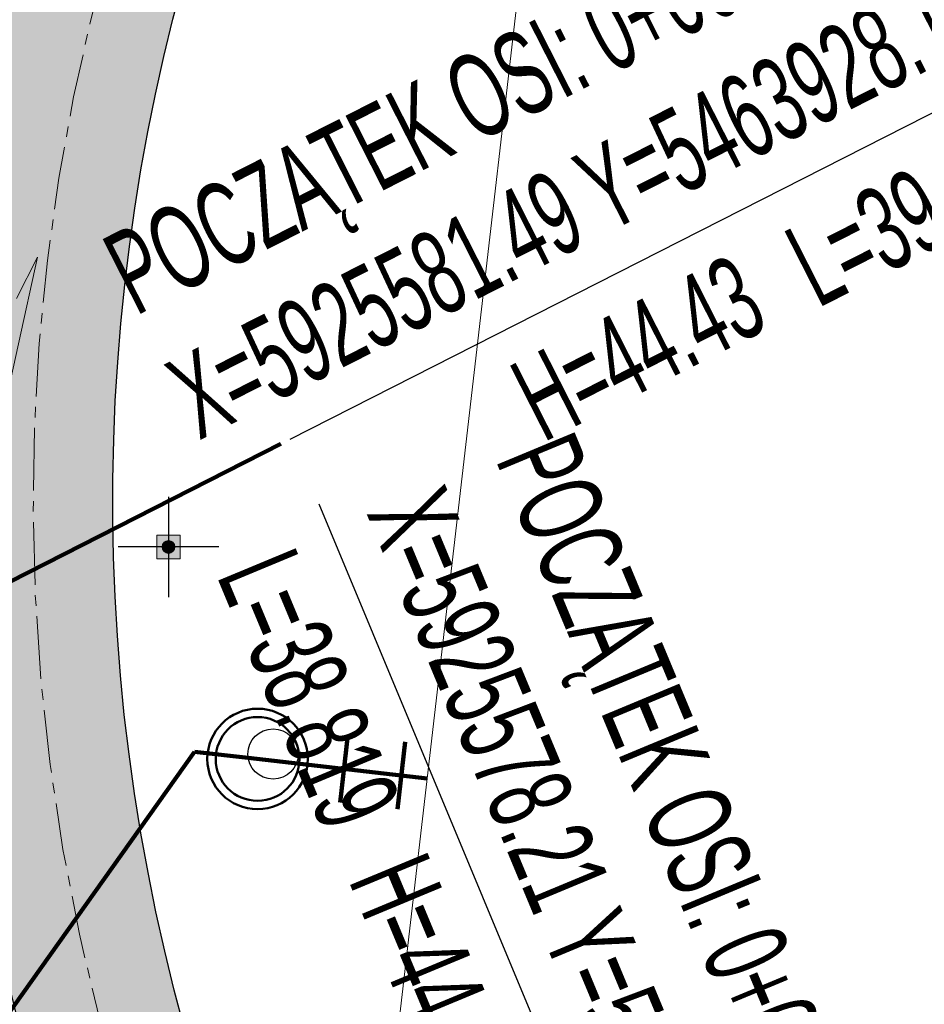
# Model space of a CAD drawing. Header units: metres. Extents: x 0 to 5465380, y 0 to 5925815.
# Tile 69 of 141: x 5463934 to 5463945, y 5925579 to 5925591. Entities that reach past the tile are written whole.
import ezdxf

# ---------------------------------------------------------------- set-up
doc = ezdxf.new("R2010")
doc.units = ezdxf.units.M
doc.linetypes.add('CENTER2', pattern=[1.125, 0.75, -0.125, 0.125, -0.125])
for name, color, linetype, lineweight in [('#DEMCAD_OPR.OŚW.ZEW_1_Nr_Pióra__3', 30, 'Continuous', 18), ('#DEMCAD_OPR.OŚW.ZEW_1_Nr_Pióra__5', 161, 'Continuous', 25), ('#DEMCAD_OPR.OŚW.ZEW_1_Nr_Pióra__6', 5, 'Continuous', 35), ('$DR - obrzeże 8x30', 34, 'Continuous', 30), ('$DR - osie ścieżek', 7, 'CENTER2', 15), ('$DR - spadki nawierzchni', 250, 'Continuous', 0), ('$DR - wyp. chodnik', 44, 'Continuous', 5), ('$DR - zał. arch.', 7, 'Continuous', 13), ('$DR - zał. mapa', 250, 'Continuous', 0), ('_LL_WOD_Studniaa_Nr_Pióra__203', 150, 'Continuous', 50), ('_LL_WOD_Studniaa_Nr_Pióra__5', 161, 'Continuous', 25), ('_LL_WOD_Trasa_Nr_Pióra__133', 147, 'Continuous', 211), ('_LL_WOD_Trasa_Nr_Pióra__206', 150, 'Continuous', 211)]:
    doc.layers.add(name, color=color, linetype=linetype, lineweight=lineweight)
for name, color, linetype in [('$DR - wymiary', 7, 'Continuous'), ('AecObjExplode_rys 1_Vport_D5A', 7, 'Continuous'), ('AecObjExplode_rys 3_Vport_DDD', 7, 'Continuous'), ('AecObjExplode_rys 4_Vport_E22', 7, 'Continuous'), ('C-DROGI-SYTUACJA-ETYKIETY', 7, 'Continuous')]:
    doc.layers.add(name, color=color, linetype=linetype)
doc.layers.add('CC_Woda', color=5, linetype='Continuous', lineweight=18, true_color=0x0000ff)
doc.styles.add('ARIAL 2', font='ARIALN.TTF')
doc.styles.add('simplex', font='ARIALN.TTF', dxfattribs={"width": 0.7})
doc.dimstyles.new('LINIOWY', dxfattribs={"dimtxt": 0.7, "dimasz": 0.3, "dimexe": 0.3, "dimexo": 0, "dimgap": 0.2, "dimtad": 1, "dimzin": 9, "dimdsep": 46, "dimtxsty": 'ARIAL 2', "dimblk": 'OBLIQUE', "dimcen": 0, "dimdle": 0.2, "dimclrd": 7, "dimclre": 7, "dimclrt": 1, "dimadec": 0, "dimazin": 0, "dimtfac": 1, "dimtofl": 0, "dimtmove": 1, "dimatfit": 3, "dimldrblk": 'OBLIQUE', "dimfxl": 0.3, "dimfxlon": 1, "dimtolj": 1, "dimtzin": 1, "dimarcsym": 0})
doc.dimstyles.new('LINIOWY$4', dxfattribs={"dimtxt": 0.7, "dimasz": 0.3, "dimexe": 0.3, "dimexo": 0, "dimgap": 0.2, "dimtad": 1, "dimzin": 9, "dimdsep": 46, "dimtxsty": 'ARIAL 2', "dimblk1": 'OBLIQUE', "dimsah": 1, "dimcen": 0, "dimdle": 0.2, "dimclrd": 7, "dimclre": 7, "dimclrt": 1, "dimadec": 0, "dimazin": 0, "dimtfac": 1, "dimtofl": 0, "dimtmove": 1, "dimatfit": 3, "dimldrblk": 'OBLIQUE', "dimfxl": 0.3, "dimfxlon": 1, "dimtolj": 1, "dimtzin": 1, "dimarcsym": 0})

# ---------------------------------------------------------------- blocks, each defined once
blk = doc.blocks.new('GK.6640.1913.2022 szara')
at = {"layer": 'CC_Woda', "color": 252}
blk.add_lwpolyline([(5463986.372, 5925435.989), (5463985.794, 5925452.41), (5463985.559, 5925454.613), (5463977.836, 5925461.506), (5463965.468, 5925472.383), (5463952.819, 5925483.501), (5463936.218, 5925497.405), (5463930.014, 5925502.668), (5463934.175, 5925539.683), (5463935.653, 5925554.059), (5463935.978, 5925558.022), (5463938.527, 5925578.65), (5463941.216, 5925601.871), (5463942.578, 5925613.381), (5463943.685, 5925623.068), (5463945.16, 5925637.812), (5463935.109, 5925649.383), (5463925.974, 5925659.333), (5463923.395, 5925662.125), (5463930.465, 5925665.085), (5463934.831, 5925666.92), (5463936.587, 5925667.623)], dxfattribs=at)
blk = doc.blocks.new('świetlica_bezrzecze_PB_PZT oczyszczony')
at = {"layer": '#DEMCAD_OPR.OŚW.ZEW_1_Nr_Pióra__3', "linetype": 'Continuous'}
blk.add_hatch(color=256, dxfattribs=at).paths.add_polyline_path([(5463935.91, 5925584.846, 1), (5463935.765, 5925584.846, 1)], flags=0)
at = {"layer": '#DEMCAD_OPR.OŚW.ZEW_1_Nr_Pióra__6', "linetype": 'Continuous'}
blk.add_hatch(color=256, dxfattribs=at).paths.add_polyline_path([(5463935.977, 5925584.986), (5463935.697, 5925584.986), (5463935.697, 5925584.706), (5463935.977, 5925584.706)], flags=0)
at = {"layer": '#DEMCAD_OPR.OŚW.ZEW_1_Nr_Pióra__3', "linetype": 'Continuous', "flags": 128}
blk.add_lwpolyline([(5463935.697, 5925584.986), (5463935.977, 5925584.986), (5463935.977, 5925584.706), (5463935.697, 5925584.706)], close=True, dxfattribs=at)
at = {"layer": '#DEMCAD_OPR.OŚW.ZEW_1_Nr_Pióra__5', "linetype": 'Continuous', "flags": 128}
for points in [[(5463935.837, 5925585.446), (5463935.837, 5925584.246)], [(5463936.437, 5925584.846), (5463935.237, 5925584.846)]]:
    blk.add_lwpolyline(points, dxfattribs=at)
at = {"layer": '#DEMCAD_OPR.OŚW.ZEW_1_Nr_Pióra__6', "linetype": 'Continuous'}
blk.add_circle((5463935.837, 5925584.846), 0.0725, dxfattribs=at)
at = {"layer": '_LL_WOD_Studniaa_Nr_Pióra__203', "linetype": 'Continuous'}
for radius in [0.6, 0.5]:
    blk.add_circle((5463936.901, 5925582.314), radius, dxfattribs=at)
at = {"layer": '_LL_WOD_Studniaa_Nr_Pióra__5', "linetype": 'Continuous'}
blk.add_circle((5463937.086, 5925582.373), 0.3, dxfattribs=at)
at = {"layer": '_LL_WOD_Trasa_Nr_Pióra__133', "linetype": 'Continuous'}
blk.add_line((5463936.79, 5925582.327), (5463938.924, 5925582.08), dxfattribs=at)
at = {"layer": '_LL_WOD_Trasa_Nr_Pióra__133', "linetype": 'Continuous', "flags": 128}
for points in [[(5463937.979, 5925582.597), (5463937.886, 5925581.793)], [(5463938.664, 5925582.518), (5463938.571, 5925581.713)]]:
    blk.add_lwpolyline(points, dxfattribs=at)
at = {"layer": '_LL_WOD_Trasa_Nr_Pióra__206', "linetype": 'Continuous'}
for q in [(5463932.464, 5925577.219), (5463936.79, 5925582.327)]:
    blk.add_line((5463936.148, 5925582.401), q, dxfattribs=at)
blk = doc.blocks.new('*D115')
at = {"layer": '$DR - wymiary', "color": 7, "lineweight": -2, "transparency": 16777216}
blk.add_line((5463941.588, 5925574.264), (5463938.423, 5925572.21), dxfattribs=at)
at = {"layer": '$DR - wymiary', "color": 7, "transparency": 16777216}
blk.add_solid([(5463938.396, 5925572.252), (5463938.45, 5925572.168), (5463938.171, 5925572.047)], dxfattribs=at)
at = {"layer": 'Defpoints', "color": 0, "transparency": 16777216}
for p in [(5463958.724, 5925585.382), (5463938.171, 5925572.047)]:
    blk.add_point(p, dxfattribs=at)
at = {"layer": '$DR - wymiary', "color": 1, "transparency": 16777216, "insert": (5463940.259, 5925574.066), "char_height": 0.7, "attachment_point": 5, "rotation": 32.9777, "style": 'ARIAL 2'}
blk.add_mtext('\\A1;R24.5', dxfattribs=at)
blk = doc.blocks.new('_OBLIQUE')
at = {"color": 0, "linetype": 'ByBlock'}
blk.add_line((-0.5, -0.5), (0.5, 0.5), dxfattribs=at)
blk = doc.blocks.new('*D137')
at = {"layer": '$DR - wymiary', "color": 7, "lineweight": -2, "transparency": 16777216}
blk.add_line((5463958.724, 5925585.382), (5463964.93, 5925585.382), dxfattribs=at)
at = {"layer": 'Defpoints', "color": 0, "transparency": 16777216}
for p in [(5463958.724, 5925585.382), (5463960.561, 5925585.382), (0, 0)]:
    blk.add_point(p, dxfattribs=at)
at = {"layer": '$DR - wymiary', "color": 1, "transparency": 16777216, "insert": (5463962.845, 5925585.94), "char_height": 0.7, "attachment_point": 5, "style": 'ARIAL 2'}
blk.add_mtext('\\A1;5925585.38', dxfattribs=at)
blk = doc.blocks.new('*D138')
at = {"layer": '$DR - wymiary', "color": 7, "lineweight": -2, "transparency": 16777216}
blk.add_line((5463958.724, 5925585.382), (5463958.724, 5925592.131), dxfattribs=at)
at = {"layer": 'Defpoints', "color": 0, "transparency": 16777216}
for p in [(5463958.724, 5925587.769), (5463958.724, 5925585.382), (0, 0)]:
    blk.add_point(p, dxfattribs=at)
at = {"layer": '$DR - wymiary', "color": 1, "transparency": 16777216, "insert": (5463958.166, 5925590.05), "char_height": 0.7, "attachment_point": 5, "rotation": 90, "style": 'ARIAL 2'}
blk.add_mtext('\\A1;5463958.72', dxfattribs=at)
blk = doc.blocks.new('AecObjExplode_rys 1_Vport_D5A')
at = {"layer": 'C-DROGI-SYTUACJA-ETYKIETY', "color": 1, "linetype": 'Continuous', "lineweight": -3}
for p, q in [((5463937.289, 5925586.133), (5463946.204, 5925590.664)), ((5463941.479, 5925576.125), (5463937.637, 5925585.357))]:
    blk.add_line(p, q, dxfattribs=at)
at = {"layer": 'C-DROGI-SYTUACJA-ETYKIETY', "color": 1, "linetype": 'Continuous', "lineweight": -3, "char_height": 1, "style": 'simplex'}
for s, insert, attachment_point, rotation in [('POCZĄTEK OSI: 0+00.00\\PX=5925581.49 Y=5463928.15', (5463936.208, 5925586.102), 7, 26.9428), ('{\\fArial Narrow|b0|i0|c0|p34;L=39.019}', (5463946.135, 5925590.11), 3, 26.9428), ('POCZĄTEK OSI: 0+00.00\\PX=5925578.21 Y=5463929.82', (5463938.184, 5925585.246), 7, 292.5971), ('{\\fArial Narrow|b0|i0|c0|p34;L=38.819}', (5463937.33, 5925584.891), 1, 292.5971)]:
    blk.add_mtext(s, dxfattribs=dict(at, insert=insert, attachment_point=attachment_point, rotation=rotation))
at = {"layer": 'C-DROGI-SYTUACJA-ETYKIETY', "color": 7, "linetype": 'Continuous', "lineweight": -3, "char_height": 1, "style": 'simplex'}
for s, insert, attachment_point, rotation in [('{\\fArial Narrow|b0|i0|c238|p34;H=}44.43', (5463943.038, 5925587.46), 9, 26.9428), ('{\\fArial Narrow|b0|i0|c238|p34;H=}44.54', (5463937.967, 5925580.865), 7, 292.5971)]:
    blk.add_mtext(s, dxfattribs=dict(at, insert=insert, attachment_point=attachment_point, rotation=rotation))
at = {"layer": 'C-DROGI-SYTUACJA-ETYKIETY', "color": 7, "linetype": 'Continuous', "lineweight": -3}
blk.add_leader([(5463928.152, 5925581.488), (5463937.178, 5925586.076)], dimstyle='LINIOWY', override={"dimscale": 1, "dimasz": 0, "dimclrd": 256, "dimlwd": 65535}, dxfattribs=at)
blk = doc.blocks.new('AecObjExplode_rys 4_Vport_E22')
at = {"layer": 'C-DROGI-SYTUACJA-ETYKIETY', "color": 1, "linetype": 'Continuous', "lineweight": -3}
for p, q in [((5463937.289, 5925586.133), (5463946.204, 5925590.664)), ((5463941.479, 5925576.125), (5463937.637, 5925585.357))]:
    blk.add_line(p, q, dxfattribs=at)
at = {"layer": 'C-DROGI-SYTUACJA-ETYKIETY', "color": 1, "linetype": 'Continuous', "lineweight": -3, "char_height": 1, "style": 'simplex'}
for s, insert, attachment_point, rotation in [('POCZĄTEK OSI: 0+00.00\\PX=5925581.49 Y=5463928.15', (5463936.208, 5925586.102), 7, 26.9428), ('{\\fArial Narrow|b0|i0|c0|p34;L=39.019}', (5463946.135, 5925590.11), 3, 26.9428), ('POCZĄTEK OSI: 0+00.00\\PX=5925578.21 Y=5463929.82', (5463938.184, 5925585.246), 7, 292.5971), ('{\\fArial Narrow|b0|i0|c0|p34;L=38.819}', (5463937.33, 5925584.891), 1, 292.5971)]:
    blk.add_mtext(s, dxfattribs=dict(at, insert=insert, attachment_point=attachment_point, rotation=rotation))
at = {"layer": 'C-DROGI-SYTUACJA-ETYKIETY', "color": 7, "linetype": 'Continuous', "lineweight": -3, "char_height": 1, "style": 'simplex'}
for s, insert, attachment_point, rotation in [('{\\fArial Narrow|b0|i0|c238|p34;H=}44.43', (5463943.038, 5925587.46), 9, 26.9428), ('{\\fArial Narrow|b0|i0|c238|p34;H=}44.54', (5463937.967, 5925580.865), 7, 292.5971)]:
    blk.add_mtext(s, dxfattribs=dict(at, insert=insert, attachment_point=attachment_point, rotation=rotation))
at = {"layer": 'C-DROGI-SYTUACJA-ETYKIETY', "color": 7, "linetype": 'Continuous', "lineweight": -3}
blk.add_leader([(5463928.152, 5925581.488), (5463937.178, 5925586.076)], dimstyle='LINIOWY', override={"dimscale": 1, "dimasz": 0, "dimclrd": 256, "dimlwd": 65535}, dxfattribs=at)
blk = doc.blocks.new('AecObjExplode_rys 3_Vport_DDD')
at = {"layer": 'C-DROGI-SYTUACJA-ETYKIETY', "color": 1, "linetype": 'Continuous', "lineweight": -3}
for p, q in [((5463937.289, 5925586.133), (5463946.204, 5925590.664)), ((5463941.479, 5925576.125), (5463937.637, 5925585.357))]:
    blk.add_line(p, q, dxfattribs=at)
at = {"layer": 'C-DROGI-SYTUACJA-ETYKIETY', "color": 1, "linetype": 'Continuous', "lineweight": -3, "char_height": 1, "style": 'simplex'}
for s, insert, attachment_point, rotation in [('POCZĄTEK OSI: 0+00.00\\PX=5925581.49 Y=5463928.15', (5463936.208, 5925586.102), 7, 26.9428), ('{\\fArial Narrow|b0|i0|c0|p34;L=39.019}', (5463946.135, 5925590.11), 3, 26.9428), ('POCZĄTEK OSI: 0+00.00\\PX=5925578.21 Y=5463929.82', (5463938.184, 5925585.246), 7, 292.5971), ('{\\fArial Narrow|b0|i0|c0|p34;L=38.819}', (5463937.33, 5925584.891), 1, 292.5971)]:
    blk.add_mtext(s, dxfattribs=dict(at, insert=insert, attachment_point=attachment_point, rotation=rotation))
at = {"layer": 'C-DROGI-SYTUACJA-ETYKIETY', "color": 7, "linetype": 'Continuous', "lineweight": -3, "char_height": 1, "style": 'simplex'}
for s, insert, attachment_point, rotation in [('{\\fArial Narrow|b0|i0|c238|p34;H=}44.43', (5463943.038, 5925587.46), 9, 26.9428), ('{\\fArial Narrow|b0|i0|c238|p34;H=}44.54', (5463937.967, 5925580.865), 7, 292.5971)]:
    blk.add_mtext(s, dxfattribs=dict(at, insert=insert, attachment_point=attachment_point, rotation=rotation))
at = {"layer": 'C-DROGI-SYTUACJA-ETYKIETY', "color": 7, "linetype": 'Continuous', "lineweight": -3}
blk.add_leader([(5463928.152, 5925581.488), (5463937.178, 5925586.076)], dimstyle='LINIOWY', override={"dimscale": 1, "dimasz": 0, "dimclrd": 256, "dimlwd": 65535}, dxfattribs=at)

msp = doc.modelspace()

# ---------------------------------------------------------------- hatches: boundary and pattern name
at = {"layer": '$DR - wyp. chodnik'}
h = msp.add_hatch(dxfattribs=at)
h.set_pattern_fill('AR-SAND', color=256, scale=0.01)
h.set_pattern_definition([(37.5, (500, 0), (-0.01600031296, 0.48941323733), [0, -0.38608, 0, -0.4318, 0, -0.41275]), (7.5, (500, 0), (0.44952328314, 0.71682510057), [0, -0.20828, 0, -0.34798, 0, -0.13335]), (327.5, (499.6876, 0), (0.790992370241, 0.001437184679), [0, -0.127, 0, -0.4572, 0, -0.5969]), (317.5, (499.6876, 0), (0.76355645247, 0.22292932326), [0, -0.0635, 0, -0.29972, 0, -0.3429])])
h.paths.add_polyline_path([(5463958.811, 5925573.433, 1.284126), (5463952.971, 5925595.856), (5463945.622, 5925613.63), (5463944.143, 5925613.018), (5463946.37, 5925607.633, 0.194771), (5463934.37, 5925592.77, 0.959366), (5463910.944, 5925588.139, 1.531072), (5463902.406, 5925567.988), (5463893.559, 5925564.306, 0.384254), (5463887.764, 5925552.083), (5463862.231, 5925541.456), (5463863.153, 5925539.241), (5463888.637, 5925549.847), (5463903.669, 5925513.728), (5463903.08, 5925513.225), (5463904.38, 5925511.705), (5463904.595, 5925511.889), (5463910.657, 5925504.009), (5463924.399, 5925502.717), (5463924.162, 5925500.211), (5463926.552, 5925499.986), (5463926.788, 5925502.493), (5463940.548, 5925501.199), (5463939.758, 5925492.8), (5463941.75, 5925492.612), (5463945.889, 5925536.637, 1.642027), (5463958.177, 5925553.955)])
h.paths.add_polyline_path([(5463914.368, 5925570.584, -0.565703), (5463929.546, 5925559.395), (5463926.129, 5925523.186), (5463905.587, 5925514.846), (5463890.146, 5925551.946, -0.414214), (5463894.404, 5925562.275)], flags=16)
h.paths.add_polyline_path([(5463892.202, 5925579.937, -1), (5463912.302, 5925579.937, -1)], flags=16)
h.paths.add_polyline_path([(5463910.621, 5925571.408, 0.241691), (5463914.061, 5925581.767, 0.332), (5463928.141, 5925579.302), (5463928.394, 5925578.805)], flags=16)
h.paths.add_polyline_path([(5463921.709, 5925573.639), (5463929.394, 5925576.838), (5463944.809, 5925546.509), (5463940.735, 5925503.19), (5463926.976, 5925504.484), (5463932.165, 5925559.475, 0.382129)], flags=16)
h.paths.add_polyline_path([(5463912.703, 5925589.968, -1), (5463932.803, 5925589.968, -1)], flags=16)
h.paths.add_polyline_path([(5463929.85, 5925580.354, 0.111618), (5463933.295, 5925584.342, 0.375671), (5463956.374, 5925560.041), (5463956.18, 5925554.068, 0.258572), (5463946.204, 5925548.178)], flags=16)
h.paths.add_polyline_path([(5463947.101, 5925605.865), (5463951.602, 5925594.979, 0.663307), (5463956.814, 5925573.586), (5463956.436, 5925561.944, -0.732242)], flags=16)
h.paths.add_polyline_path([(5463948.674, 5925585.382, -1), (5463968.774, 5925585.382, -1)], flags=16)
h.paths.add_polyline_path([(5463956.118, 5925552.165), (5463955.923, 5925546.165, 8.05786), (5463957.918, 5925545.968), (5463958.115, 5925552.043, -20.041857)], flags=16)
h.paths.add_polyline_path([(5463926.126, 5925521.027), (5463924.587, 5925504.708), (5463911.711, 5925505.919), (5463906.286, 5925512.971)], flags=16)

# ---------------------------------------------------------------- linework, layer by layer
at = {"layer": '$DR - obrzeże 8x30', "flags": 128}
for points in [[(5463944.143, 5925613.018), (5463946.37, 5925607.633, 0.194771), (5463934.37, 5925592.77, 0.959366), (5463910.944, 5925588.139, 1.531072), (5463902.406, 5925567.988), (5463893.559, 5925564.306, 0.384254), (5463887.764, 5925552.083), (5463852.927, 5925537.584)], [(5463946.204, 5925548.178), (5463929.85, 5925580.354, 0.111618), (5463933.295, 5925584.342, 0.375671), (5463956.374, 5925560.041), (5463956.18, 5925554.068, 0.258572), (5463946.204, 5925548.178)]]:
    msp.add_lwpolyline(points, format="xyb", dxfattribs=at)
msp.add_lwpolyline([(5463947.101, 5925605.865), (5463951.602, 5925594.979, 0.663307), (5463956.814, 5925573.586), (5463956.436, 5925561.944, -0.732242)], format="xyb", close=True, dxfattribs=at)
at = {"layer": '$DR - osie ścieżek'}
msp.add_arc((5463958.724, 5925585.382), 24.5, 117.4147, 266.9101, dxfattribs=at)
at = {"layer": '$DR - spadki nawierzchni', "flags": 128}
msp.add_lwpolyline([(5463933.815, 5925586.236), (5463934.275, 5925588.307), (5463934.022, 5925587.812)], dxfattribs=at)

# ---------------------------------------------------------------- block references
at = {"layer": '$DR - zał. arch.'}
msp.add_blockref('świetlica_bezrzecze_PB_PZT oczyszczony', (0, 0), dxfattribs=at)
at = {"layer": '$DR - zał. mapa'}
msp.add_blockref('GK.6640.1913.2022 szara', (0, 0), dxfattribs=at)
at = {"layer": 'AecObjExplode_rys 1_Vport_D5A'}
msp.add_blockref('AecObjExplode_rys 1_Vport_D5A', (0, 0), dxfattribs=at)
at = {"layer": 'AecObjExplode_rys 3_Vport_DDD'}
msp.add_blockref('AecObjExplode_rys 3_Vport_DDD', (0, 0), dxfattribs=at)
at = {"layer": 'AecObjExplode_rys 4_Vport_E22'}
msp.add_blockref('AecObjExplode_rys 4_Vport_E22', (0, 0), dxfattribs=at)

# ---------------------------------------------------------------- dimensions: what is measured, and where the dimension line sits
at = {"layer": '$DR - wymiary'}
for offset, dtype, picture, middle in [((0, 2.386563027), 1, '*D138', (5463958.166434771, 5925590.050091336)), ((1.837338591, 0), 0, '*D137', (5463962.845417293, 5925585.939790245))]:
    dim = msp.add_ordinate_dim(feature_location=(5463958.723835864, 5925585.382389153), offset=offset, dtype=dtype, origin=(0, 0), dimstyle='LINIOWY', override={"dimfxlon": 0}, dxfattribs=at)
    dim.commit()
    dim.dimension.update_dxf_attribs({"geometry": picture, "text_midpoint": middle})
dim = msp.add_radius_dim(center=(5463958.724, 5925585.382), mpoint=(5463938.171, 5925572.047), dimstyle='LINIOWY$4', dxfattribs=at)
dim.commit()
dim.dimension.update_dxf_attribs({"geometry": '*D115', "text_midpoint": (5463940.562, 5925573.598), "dimtype": 132})

doc.saveas('drawing.dxf')
